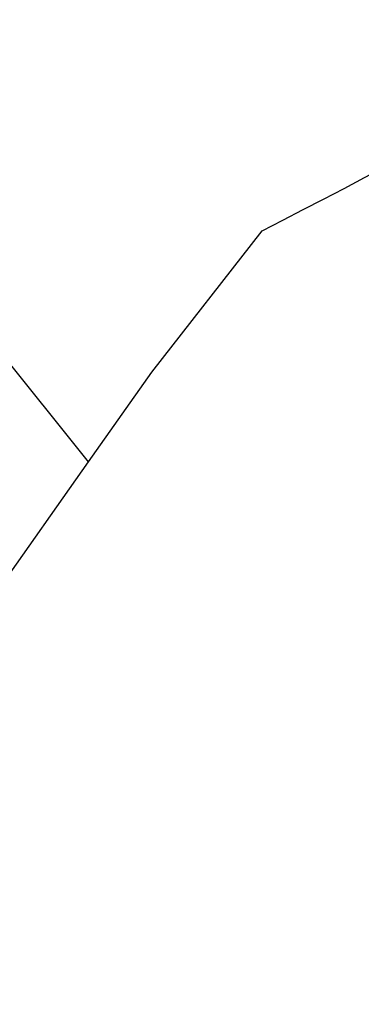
# Model space of a CAD drawing. Extents: x 446224 to 446791, y 446199 to 447379.
# Tile 42 of 113: x 446380.734 to 446381.578, y 446927.922 to 446930.356. Entities that reach past the tile are written whole.
import ezdxf

# ---------------------------------------------------------------- set-up
doc = ezdxf.new("R2010")
doc.units = 0
doc.header["$LTSCALE"] = 2
doc.header["$MEASUREMENT"] = 0
doc.layers.add('DB-Gewerbegebiet', color=15, linetype='CONTINUOUS')

msp = doc.modelspace()

# ---------------------------------------------------------------- linework, layer by layer
at = {"layer": 'DB-Gewerbegebiet', "linetype": 'Continuous'}
for p, q in [((446380.9037, 446929.2629), (446380.0641, 446930.3118)), ((446381.06, 446929.4845), (446381.3327, 446929.8346)), ((446380.9037, 446929.2629), (446381.06, 446929.4845)), ((446379.1446, 446926.7676), (446380.9037, 446929.2629))]:
    msp.add_line(p, q, dxfattribs=at)
for centre, major_axis, start_param, end_param in [((446371.7676, 446948.701), (19.9876, 2.7368), -1.283058, -1.08814), ((446371.6347, 446948.8188), (21.1262, 2.8522), -1.232703, -1.061932)]:
    msp.add_ellipse(centre, major_axis=major_axis, ratio=1, start_param=start_param, end_param=end_param, dxfattribs=at)

doc.saveas('drawing.dxf')
